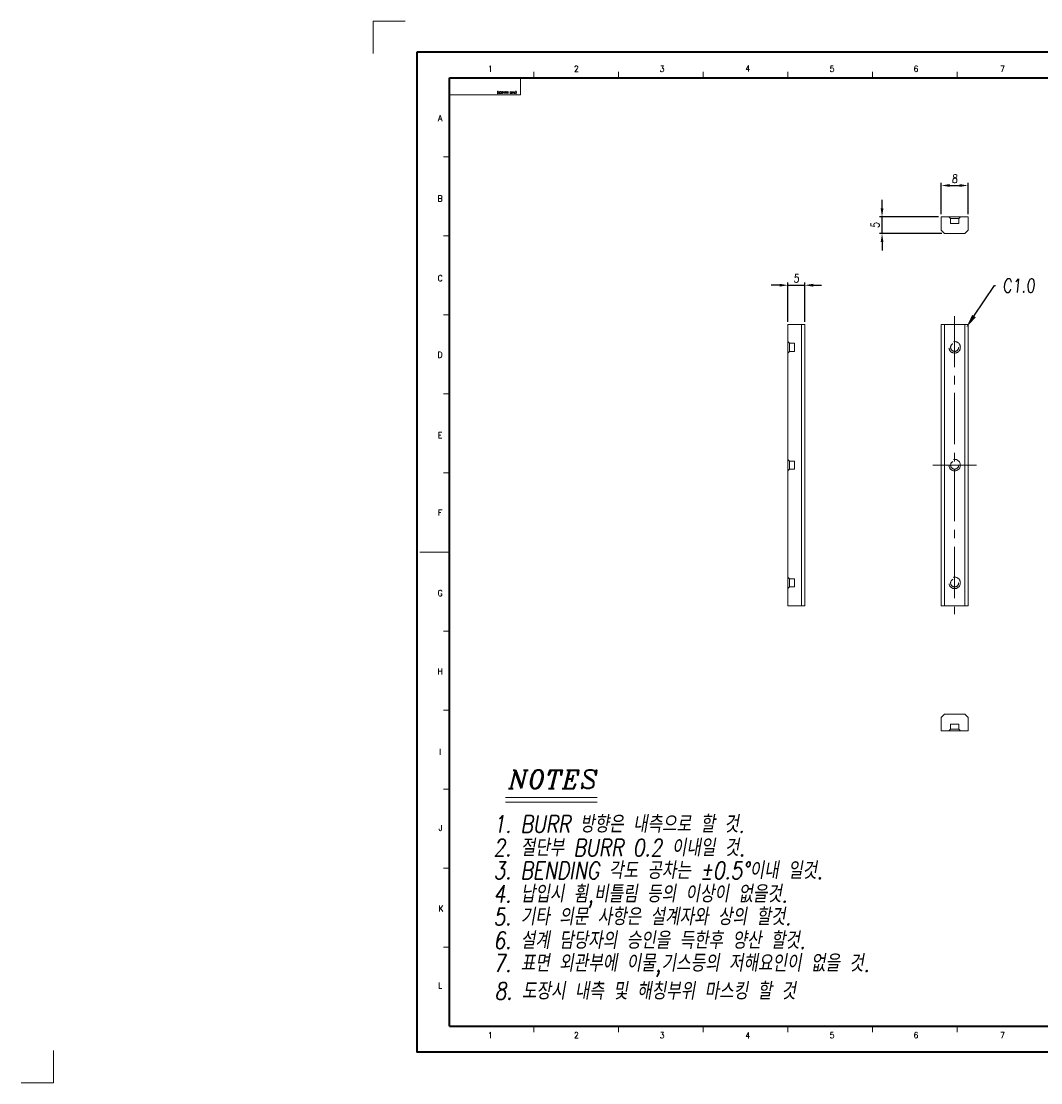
# Model space of a CAD drawing. Header units: millimetres. Extents: x 4497 to 13960, y 12291 to 16372.
# Tile 70 of 217: x 4943 to 5246, y 14558 to 14873. Entities that reach past the tile are written whole.
import ezdxf
from ezdxf import colors
from ezdxf.entities.mleader import LeaderData, LeaderLine
from ezdxf.enums import TextEntityAlignment as Align
from ezdxf.math import Vec2, Vec3

# ---------------------------------------------------------------- set-up
doc = ezdxf.new("R2010")
doc.units = ezdxf.units.MM
doc.header["$LTSCALE"] = 0.8
doc.header["$PDMODE"] = 3
doc.header["$PDSIZE"] = 0.3125
for name, pattern in [('CENTER', [50.8, 31.75, -6.35, 6.35, -6.35]), ('CENTER2', [28.575, 19.05, -3.175, 3.175, -3.175]), ('HIDDEN', [9.525, 6.35, -3.175])]:
    doc.linetypes.add(name, pattern=pattern)
doc.layers.get('0').update_dxf_attribs({"linetype": 'CONTINUOUS', "lineweight": 0})
doc.layers.get('Defpoints').update_dxf_attribs({"linetype": 'CONTINUOUS', "lineweight": 0})
for name, color, linetype, lineweight in [('1', 2, 'CENTER', 0), ('2', 3, 'CONTINUOUS', 0), ('3', 5, 'HIDDEN', 0), ('4', 1, 'CENTER2', 9)]:
    doc.layers.add(name, color=color, linetype=linetype, lineweight=lineweight)
doc.styles.add('A', font='ITALIC', dxfattribs={"height": 3})
doc.styles.add('linetech', font='romans.shx', dxfattribs={"width": 0.8, "oblique": 10, "bigfont": 'whgtxt.shx'})
doc.styles.get("Standard").update_dxf_attribs({"font": 'romans.shx', "width": 0.8, "oblique": 5, "bigfont": 'whgtxt.shx'})
doc.dimstyles.get("Standard").update_dxf_attribs({"dimtxt": 2.5, "dimasz": 2.5, "dimexe": 0.8, "dimexo": 0.8, "dimgap": 0.8, "dimtad": 1, "dimdsep": 46, "dimtxsty": 'Standard', "dimcen": 0, "dimclrd": 3, "dimclre": 3, "dimclrt": 3, "dimazin": 0, "dimtp": 0.001, "dimtm": 0.001, "dimtfac": 1, "dimtmove": 0, "dimatfit": 3, "dimfxl": 0, "dimtolj": 1, "dimarcsym": 0})

# ---------------------------------------------------------------- blocks, each defined once
blk = doc.blocks.new('*D1092')
at = {"layer": '2', "color": 3, "lineweight": -2}
for p, q in [((5198.94, 14817.68), (5198.94, 14820.18)), ((5215.71, 14815.18), (5198.14, 14815.18)), ((5198.94, 14810.18), (5198.94, 14815.18)), ((5216.71, 14810.18), (5198.14, 14810.18)), ((5198.94, 14807.68), (5198.94, 14805.18))]:
    blk.add_line(p, q, dxfattribs=at)
at = {"layer": '2', "color": 3}
for points in [[(5198.53, 14817.68), (5199.36, 14817.68), (5198.94, 14815.18)], [(5198.53, 14807.68), (5199.36, 14807.68), (5198.94, 14810.18)]]:
    blk.add_solid(points, dxfattribs=at)
at = {"layer": 'Defpoints', "color": 0}
for p in [(5198.94, 14815.18), (5216.51, 14815.18), (5217.51, 14810.18)]:
    blk.add_point(p, dxfattribs=at)
at = {"layer": '2', "color": 3, "insert": (5196.89, 14812.68), "char_height": 2.5, "attachment_point": 5, "rotation": 90}
blk.add_mtext('\\A1;5', dxfattribs=at)
blk = doc.blocks.new('*D1093')
at = {"layer": '2', "color": 3, "lineweight": -2}
for p, q in [((5216.51, 14815.98), (5216.51, 14825.27)), ((5219.01, 14824.47), (5222.01, 14824.47)), ((5224.51, 14815.98), (5224.51, 14825.27))]:
    blk.add_line(p, q, dxfattribs=at)
at = {"layer": '2', "color": 3}
for points in [[(5219.01, 14824.89), (5219.01, 14824.06), (5216.51, 14824.47)], [(5222.01, 14824.89), (5222.01, 14824.06), (5224.51, 14824.47)]]:
    blk.add_solid(points, dxfattribs=at)
at = {"layer": 'Defpoints', "color": 0}
for p in [(5224.51, 14824.47), (5216.51, 14815.18), (5224.51, 14815.18)]:
    blk.add_point(p, dxfattribs=at)
at = {"layer": '2', "color": 3, "insert": (5220.51, 14826.52), "char_height": 2.5, "attachment_point": 5}
blk.add_mtext('\\A1;8', dxfattribs=at)
blk = doc.blocks.new('*D1094')
at = {"layer": '2', "color": 3, "lineweight": -2}
for p, q in [((5168.48, 14794.84), (5165.98, 14794.84)), ((5170.98, 14783.99), (5170.98, 14795.64)), ((5170.98, 14794.84), (5175.98, 14794.84)), ((5175.98, 14783.99), (5175.98, 14795.64)), ((5178.48, 14794.84), (5180.98, 14794.84))]:
    blk.add_line(p, q, dxfattribs=at)
at = {"layer": '2', "color": 3}
for points in [[(5168.48, 14795.26), (5168.48, 14794.42), (5170.98, 14794.84)], [(5178.48, 14795.26), (5178.48, 14794.42), (5175.98, 14794.84)]]:
    blk.add_solid(points, dxfattribs=at)
at = {"layer": 'Defpoints', "color": 0}
for p in [(5175.98, 14794.84), (5170.98, 14783.19), (5175.98, 14783.19)]:
    blk.add_point(p, dxfattribs=at)
at = {"layer": '2', "color": 3, "insert": (5173.48, 14796.89), "char_height": 2.5, "attachment_point": 5}
blk.add_mtext('\\A1;5', dxfattribs=at)

msp = doc.modelspace()

# ---------------------------------------------------------------- linework, layer by layer
at = {"color": 7, "linetype": 'Continuous', "lineweight": 35}
for p, q in [((5070.379, 14574.683), (5070.379, 14856.468)), ((5070.379, 14856.468), (5472.828, 14856.468)), ((5070.379, 14574.683), (5472.828, 14574.683))]:
    msp.add_line(p, q, dxfattribs=at)
at = {"color": 7, "linetype": 'Continuous'}
for p, q in [((5070.379, 14856.468), (5091.486, 14856.468)), ((5070.379, 14851.402), (5070.379, 14856.468)), ((5091.486, 14851.402), (5091.486, 14856.468)), ((5095.532, 14856.468), (5095.532, 14858.226)), ((5120.685, 14856.468), (5120.685, 14858.226)), ((5145.838, 14856.468), (5145.838, 14858.226)), ((5170.991, 14856.468), (5170.991, 14858.226)), ((5196.144, 14856.468), (5196.144, 14858.226)), ((5221.297, 14856.468), (5221.297, 14858.226)), ((5070.379, 14851.402), (5091.486, 14851.402)), ((5068.62, 14832.985), (5070.379, 14832.985)), ((5068.62, 14809.503), (5070.379, 14809.503)), ((5068.62, 14786.021), (5070.379, 14786.021)), ((5068.62, 14762.539), (5070.379, 14762.539)), ((5068.62, 14739.057), (5070.379, 14739.057)), ((5061.584, 14715.575), (5070.379, 14715.575)), ((5068.62, 14692.093), (5070.379, 14692.093)), ((5068.62, 14668.611), (5070.379, 14668.611)), ((5068.62, 14645.129), (5070.379, 14645.129)), ((5068.62, 14621.647), (5070.379, 14621.647)), ((5068.62, 14598.165), (5070.379, 14598.165)), ((5095.532, 14572.924), (5095.532, 14574.683)), ((5120.685, 14572.924), (5120.685, 14574.683)), ((5145.838, 14572.924), (5145.838, 14574.683)), ((5170.991, 14572.924), (5170.991, 14574.683)), ((5196.144, 14572.924), (5196.144, 14574.683)), ((5221.297, 14572.924), (5221.297, 14574.683))]:
    msp.add_line(p, q, dxfattribs=at)
at = {"lineweight": 15}
for p, q in [((5216.512, 14815.181), (5216.512, 14811.181)), ((5224.512, 14815.181), (5216.512, 14815.181)), ((5224.512, 14815.181), (5224.512, 14811.181)), ((5216.512, 14811.181), (5217.512, 14810.181)), ((5223.512, 14810.181), (5217.512, 14810.181)), ((5223.512, 14810.181), (5224.512, 14811.181)), ((5170.978, 14783.19), (5170.978, 14699.59)), ((5170.978, 14783.19), (5175.978, 14783.19)), ((5174.978, 14783.19), (5174.978, 14699.59)), ((5175.978, 14783.19), (5175.978, 14699.59)), ((5216.512, 14783.19), (5216.512, 14699.59)), ((5216.512, 14783.19), (5224.512, 14783.19)), ((5217.512, 14783.19), (5217.512, 14699.59)), ((5223.512, 14699.59), (5223.512, 14783.19)), ((5224.512, 14699.59), (5224.512, 14783.19)), ((5170.978, 14699.59), (5175.978, 14699.59)), ((5216.512, 14699.59), (5224.512, 14699.59)), ((5217.512, 14667.42), (5216.512, 14666.42)), ((5217.512, 14667.42), (5223.512, 14667.42)), ((5224.512, 14666.42), (5223.512, 14667.42)), ((5216.512, 14662.42), (5216.512, 14666.42)), ((5224.512, 14662.42), (5224.512, 14666.42)), ((5216.512, 14662.42), (5224.512, 14662.42))]:
    msp.add_line(p, q, dxfattribs=at)
at = {"color": 7, "linetype": 'Continuous', "lineweight": 35}
msp.add_lwpolyline([(5060.724, 14864.075), (5060.724, 14567.075), (5480.724, 14567.075), (5480.724, 14864.075)], close=True, dxfattribs=at)
at = {"layer": '1'}
for p, q in [((5047.707, 14873.28), (5057.264, 14873.28)), ((5047.707, 14873.28), (5047.707, 14863.722)), ((4952.74, 14567.428), (4952.74, 14557.87)), ((4943.182, 14557.87), (4952.74, 14557.87))]:
    msp.add_line(p, q, dxfattribs=at)
at = {"layer": '2'}
for p, q in [((5087.04, 14642.597), (5114.349, 14642.597)), ((5087.04, 14641.233), (5114.349, 14641.233))]:
    msp.add_line(p, q, dxfattribs=at)
at = {"layer": '3'}
for p, q in [((5218.812, 14815.181), (5219.312, 14814.681)), ((5222.212, 14815.181), (5221.712, 14814.681)), ((5219.312, 14814.681), (5219.312, 14813.181)), ((5219.312, 14813.181), (5219.312, 14814.681)), ((5221.712, 14814.681), (5219.312, 14814.681)), ((5219.312, 14813.181), (5221.712, 14813.181)), ((5221.712, 14814.681), (5221.712, 14813.181)), ((5221.712, 14813.181), (5221.712, 14814.681)), ((5171.478, 14777.59), (5170.978, 14778.09)), ((5171.478, 14777.59), (5171.478, 14775.19)), ((5172.978, 14777.59), (5171.478, 14777.59)), ((5172.978, 14775.19), (5172.978, 14777.59)), ((5171.478, 14775.19), (5170.978, 14774.69)), ((5172.978, 14775.19), (5171.478, 14775.19)), ((5171.478, 14742.59), (5170.978, 14743.09)), ((5171.478, 14742.59), (5171.478, 14740.19)), ((5172.978, 14742.59), (5171.478, 14742.59)), ((5172.978, 14740.19), (5172.978, 14742.59)), ((5171.478, 14740.19), (5170.978, 14739.69)), ((5172.978, 14740.19), (5171.478, 14740.19)), ((5171.478, 14707.59), (5170.978, 14708.09)), ((5172.978, 14707.59), (5171.478, 14707.59)), ((5171.478, 14707.59), (5171.478, 14705.19)), ((5172.978, 14705.19), (5172.978, 14707.59)), ((5171.478, 14705.19), (5170.978, 14704.69)), ((5172.978, 14705.19), (5171.478, 14705.19)), ((5219.312, 14664.42), (5219.312, 14662.92)), ((5219.312, 14662.92), (5219.312, 14664.42)), ((5221.712, 14664.42), (5219.312, 14664.42)), ((5221.712, 14664.42), (5221.712, 14662.92)), ((5221.712, 14662.92), (5221.712, 14664.42)), ((5218.812, 14662.42), (5219.312, 14662.92)), ((5221.712, 14662.92), (5219.312, 14662.92)), ((5222.212, 14662.42), (5221.712, 14662.92))]:
    msp.add_line(p, q, dxfattribs=at)
for centre, radius in [((5220.512, 14776.39), 1.7), ((5220.512, 14776.39), 1.2), ((5220.512, 14741.39), 1.7), ((5220.512, 14741.39), 1.2), ((5220.512, 14706.39), 1.7), ((5220.512, 14706.39), 1.2)]:
    msp.add_circle(centre, radius, dxfattribs=at)
at = {"layer": '4'}
for p, q in [((5220.512, 14785.69), (5220.512, 14697.09)), ((5214.012, 14741.39), (5227.012, 14741.39))]:
    msp.add_line(p, q, dxfattribs=at)

# ---------------------------------------------------------------- texts
at = {"color": 7, "linetype": 'Continuous', "width": 0.933333}
for s, p in [('1', (5082.56, 14859.14)), ('2', (5108.137, 14859.14)), ('3', (5133.585, 14859.14)), ('4', (5159.033, 14859.269)), ('5', (5184.096, 14859.14)), ('6', (5209.031, 14859.14)), ('7', (5234.736, 14859.14)), ('A', (5067.65, 14844.488)), ('B', (5067.65, 14820.582)), ('C', (5067.65, 14796.933)), ('D', (5067.65, 14774.184)), ('E', (5067.65, 14750.278)), ('F', (5067.65, 14727.271)), ('G', (5067.65, 14703.365)), ('H', (5067.65, 14680.102)), ('I', (5067.65, 14656.196)), ('J', (5067.779, 14633.575)), ('K', (5067.907, 14609.669)), ('L', (5067.65, 14586.791)), ('1', (5082.56, 14572.01)), ('2', (5108.137, 14572.01)), ('3', (5133.585, 14572.01)), ('4', (5159.033, 14571.882)), ('5', (5184.096, 14572.01)), ('6', (5209.031, 14572.01)), ('7', (5234.736, 14572.01))]:
    msp.add_text(s, height=1.759, dxfattribs=at).set_placement(p, align=Align.MIDDLE_CENTER)
msp.add_text('(PART NUMBER)', height=0.58717, rotation=180, dxfattribs=at).set_placement((5084.547, 14851.78), align=Align.TOP_RIGHT)
at = {"layer": '2', "style": 'A'}
msp.add_text('NOTES', height=5.4559, dxfattribs=at).set_placement((5087.961, 14645.329))
at = {"layer": '2', "color": 3, "lineweight": 0, "style": 'linetech', "oblique": 10, "width": 0.8}
for s, p in [('1. BURR 방향은 내측으로 할 것.', (5083.498, 14632.186)), ('2. 절단부 BURR 0.2 이내일 것.', (5083.498, 14625.171)), ('3. BENDING 각도 공차는 %%p0.5%%D이내 일것.', (5083.498, 14618.39)), ('4. 납입시 휨,비틀림 등의 이상이 없을것.', (5083.498, 14611.445)), ('5. 기타 의문 사항은 설계자와 상의 할것.', (5083.498, 14604.664)), ('6. 설계 담당자의 승인을 득한후 양산 할것.', (5083.498, 14597.649)), ('7. 표면 외관부에 이물,기스등의 저해요인이 없을 것.', (5083.498, 14590.868)), ('8. 도장시 내측 및 해칭부위 마스킹 할 것', (5083.838, 14582.583))]:
    msp.add_text(s, height=5.09217, dxfattribs=at).set_placement(p)

# ---------------------------------------------------------------- dimensions: what is measured, and where the dimension line sits
at = {"layer": '2'}
for base, p1, p2, picture, middle in [((5224.512, 14824.472), (5216.512, 14815.181), (5224.512, 14815.181), '*D1093', (5220.512, 14826.522)), ((5175.978, 14794.839), (5170.978, 14783.19), (5175.978, 14783.19), '*D1094', (5173.478, 14796.889))]:
    dim = msp.add_linear_dim(base=base, p1=p1, p2=p2, dimstyle='Standard', override={"dimazin": 2}, dxfattribs=at)
    dim.commit()
    dim.dimension.update_dxf_attribs({"geometry": picture, "text_midpoint": middle})
dim = msp.add_linear_dim(base=(5198.942, 14815.181), p1=(5217.512, 14810.181), p2=(5216.512, 14815.181), angle=90, dimstyle='Standard', override={"dimazin": 2}, dxfattribs=at)
dim.commit()
dim.dimension.update_dxf_attribs({"geometry": '*D1092', "text_midpoint": (5196.892, 14812.681)})

# ---------------------------------------------------------------- leaders
ml = msp.add_multileader_mtext('Standard', dxfattribs=at)
ml.set_content('C1.0', color=256)
ml.set_leader_properties()
ml.build(insert=Vec2(0, 0))
ml.multileader.update_dxf_attribs({"text_right_attachment_type": 6, "dogleg_length": 0.36})
ctx = ml.context
ctx.base_point, ctx.plane_origin = Vec3(5232.7, 14794.716), Vec3(5224.029, 14782.352)
ctx.right_attachment = 6
notes = []
notes.append((ctx, [(0, (1, 1, 0), (5232.34, 14794.716), (1, 0), 0.36, [(0, [(5224.029, 14782.352)], 0, [])])]))
ctx.mtext.insert, ctx.mtext.flow_direction = Vec3(5234.7, 14796.716), 5
for ctx, leaders in notes:
    for number, flags, end, landing, length, lines in leaders:
        leader = LeaderData()
        leader.index, (leader.has_last_leader_line, leader.has_dogleg_vector, leader.attachment_direction) = number, flags
        leader.last_leader_point, leader.dogleg_vector, leader.dogleg_length = Vec3(end), Vec3(landing), length
        for number, points, colour, breaks in lines:
            line = LeaderLine()
            line.index, line.vertices, line.color, line.breaks = number, Vec3.list(points), colors.encode_raw_color(colour), breaks
            leader.lines.append(line)
        ctx.leaders.append(leader)

doc.saveas('drawing.dxf')
